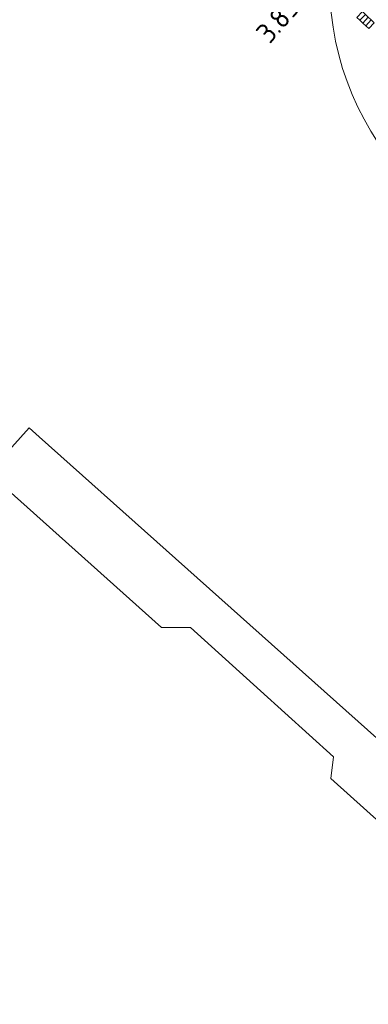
# Model space of a CAD drawing. Header units: millimetres. Extents: x 37131378 to 37737458, y 18584386 to 19114224.
# Tile 43 of 86: x 37609188 to 37617782, y 18810230 to 18834486. Entities that reach past the tile are written whole.
import ezdxf

# ---------------------------------------------------------------- set-up
doc = ezdxf.new("R2010")
doc.units = ezdxf.units.MM
doc.header["$LTSCALE"] = 50
doc.linetypes.add('DASHED2', pattern=[0.375, 0.25, -0.125])
for name, color, linetype, lineweight in [('B2-WE-OG-TERREIN_ERF-GV', 252, 'Continuous', 18), ('Benaderbaarheid boom Bovengrands + 1m', 7, 'Continuous', 5), ('N-WE-OG-HOOGTELIJN-G', 7, 'DASHED2', 20), ('X01-XX-AL-HULPLIJN-G', 7, 'Continuous', 18)]:
    doc.layers.add(name, color=color, linetype=linetype, lineweight=lineweight)
doc.styles.add('NLCS-ISO-M200-T18', font='txt', dxfattribs={"height": 0.36})

msp = doc.modelspace()

# ---------------------------------------------------------------- linework, layer by layer
at = {"layer": 'B2-WE-OG-TERREIN_ERF-GV'}
msp.add_lwpolyline([(37654673.6937, 18783884.3389), (37650110.6937, 18788043.3389), (37642309.6937, 18795009.3389), (37636178.6937, 18800584.3389), (37628450.6937, 18807458.3389), (37609665.6937, 18824210.3389), (37609421.6937, 18824428.3389), (37608420.6937, 18823322.3389), (37612685.6937, 18819513.3389), (37613400.6937, 18819509.3389), (37615122.6937, 18817955.3389), (37616923.6937, 18816330.3389), (37616861.6937, 18815794.3389), (37621127.6937, 18811958.3389), (37625300.6937, 18808206.3389), (37625985.6937, 18808202.3389), (37627700.6937, 18806642.3389), (37629479.6937, 18805023.3389), (37629624.6937, 18804337.3389), (37633839.6937, 18800544.3389), (37626772.6937, 18792671.3389), (37620361.6937, 18798442.3389), (37614120.6937, 18804060.3389), (37607803.6937, 18809747.3389)], dxfattribs=at)
at = {"layer": 'Benaderbaarheid boom Bovengrands + 1m'}
msp.add_circle((37623831.6937, 18835368.3389), 7000, dxfattribs=at)
at = {"layer": 'X01-XX-AL-HULPLIJN-G'}
for points in [[(37617498.9569, 18834538.8235), (37617571.8879, 18834470.4052), (37617708.7245, 18834616.2673), (37617635.7935, 18834684.6856)], [(37617571.8879, 18834470.4052), (37617644.819, 18834401.9869), (37617781.6555, 18834547.849), (37617708.7245, 18834616.2673)], [(37617644.819, 18834401.9869), (37617717.75, 18834333.5686), (37617854.5866, 18834479.4307), (37617781.6555, 18834547.849)], [(37617717.75, 18834333.5686), (37617790.6811, 18834265.1503), (37617927.5176, 18834411.0124), (37617854.5866, 18834479.4307)]]:
    msp.add_lwpolyline(points, close=True, dxfattribs=at)

# ---------------------------------------------------------------- texts
at = {"layer": 'N-WE-OG-HOOGTELIJN-G', "ltscale": 10, "insert": (37614974.766, 18834199.425), "char_height": 500, "attachment_point": 1, "rotation": 48.67635233, "style": 'NLCS-ISO-M200-T18', "bg_fill": 3, "box_fill_scale": 1.5, "bg_fill_color": 256, "bg_fill_transparency": 0}
msp.add_mtext_dynamic_manual_height_columns('3.85+', width=974.662828, gutter_width=1800, heights=[0], dxfattribs=at)

doc.saveas('drawing.dxf')
